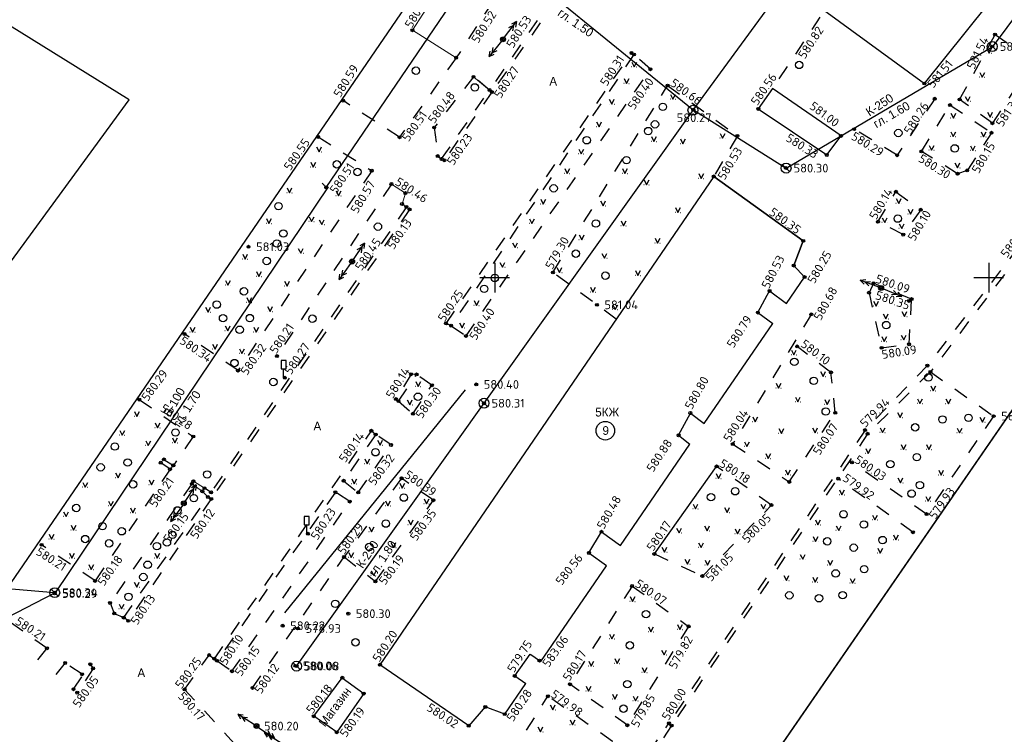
# Model space of a CAD drawing. Header units: metres. Extents: x 548732 to 549770, y 4592490 to 4594056.
# Tile 9 of 61: x 549002 to 549102, y 4592824 to 4592897. Entities that reach past the tile are written whole.
import ezdxf

# ---------------------------------------------------------------- set-up
doc = ezdxf.new("R2010")
doc.units = ezdxf.units.M
doc.header["$PDMODE"] = 32
doc.header["$PDSIZE"] = 0.3
doc.linetypes.add('Д_ТРОТ_ТРУБА', pattern=[3, 1.5, -1.5])
doc.linetypes.add('ДОРОГИ_СТРОЯЩ', pattern=[9, 8, -1])
for name, color, linetype in [('(001) Сетка', 92, 'Continuous'), ('(003) Пункты', 7, 'Continuous'), ('(007) Здания', 7, 'Continuous'), ('(011) Колодцы', 7, 'Continuous'), ('(014) Водопровод', 5, 'ИК_Водопровод -------в--------'), ('(017) Канализация', 32, 'KANALIS_K_1'), ('(022) Возд. Линии', 7, 'Continuous'), ('(025) Дорога', 7, 'Continuous'), ('(026) Д_знаки', 7, 'Continuous'), ('(036) Растительность', 7, 'Continuous'), ('(038) Деревья', 7, 'Continuous'), ('(041) Текст', 7, 'Continuous')]:
    doc.layers.add(name, color=color, linetype=linetype)
doc.layers.add('Unknown Area Type', color=7, linetype='Continuous', lineweight=0)
doc.styles.add('BM-431', font='bm431.ttf')
doc.styles.add('D-431', font='d431.ttf')
doc.styles.add('P-131', font='p131.ttf')
doc.styles.add('S', font='txtwr', dxfattribs={"oblique": 15})
doc.styles.get("Standard").update_dxf_attribs({"font": 'simplex.shx'})
doc.linetypes.add('KANALIS_K', pattern='A,1,["<",Standard,S=1.8,R=0,X=-0.9,Y=-0.9],3,-1,["К",Standard,S=1.8,R=0,X=-0.9,Y=-0.9],-1,10', length=16)
doc.linetypes.add('KANALIS_K_1', pattern='A,1,[">",Standard,S=1.8,R=0,X=-0.9,Y=-0.9],3,-1,["К",Standard,S=1.8,R=0,X=-0.9,Y=-0.9],-1,10', length=16)
doc.linetypes.add('ИК_Водопровод -------в--------', pattern='A,9,-0.6,["В",Standard,S=1.2,R=0,X=0,Y=-0.6],-1.2', length=10.8)

# ---------------------------------------------------------------- blocks, each defined once
blk = doc.blocks.new('d')
at = {"layer": '(038) Деревья'}
blk.add_ellipse((0, 0), major_axis=(0.265, 0.265), ratio=1, start_param=5.497787, end_param=11.780972, dxfattribs=at)
blk = doc.blocks.new('I02063')
at = {"linetype": 'Continuous'}
blk.add_lwpolyline([(-0.5, 3.5), (-0.5, 1.8), (0.5, 1.8), (0.5, 3.5)], close=True, dxfattribs=at)
blk.add_lwpolyline([(0.5, 0), (0, 0), (0, 1.8)], dxfattribs=at)
at = {"color": 4, "style": 'S', "oblique": 15}
blk.add_attdef('Z', (1.280972, -0.066143), '', height=2, dxfattribs=at)
blk = doc.blocks.new('strela2')
at = {"layer": '(022) Возд. Линии'}
for p, q in [((0, 0), (2, 0)), ((1.5, 0), (1, 0.25)), ((1.5, 0), (1, -0.25)), ((2, 0), (1.5, 0.25)), ((2, 0), (1.5, -0.25))]:
    blk.add_line(p, q, dxfattribs=at)
blk = doc.blocks.new('strela1')
at = {"layer": '(022) Возд. Линии'}
for p, q in [((-2, 0), (-1.5, 0.25)), ((0, 0), (-2, 0)), ((-2, 0), (-1.5, -0.25)), ((-1.5, 0), (-1, 0.25)), ((-1.5, 0), (-1, -0.25))]:
    blk.add_line(p, q, dxfattribs=at)
blk = doc.blocks.new('STOLB')
at = {"layer": '(022) Возд. Линии'}
blk.add_circle((0, 0), 0.25, dxfattribs=at)
blk = doc.blocks.new('I04160')
for p, q in [((-0.5, 0), (-0.55, 0)), ((0.48, 0), (0.53, 0))]:
    blk.add_line(p, q)
blk.add_lwpolyline([(-0.5, 0.99), (0, 0), (0.51, 0.99)])
blk = doc.blocks.new('I01171')
blk.add_line((-0.722283, 0.697501), (0.702286, -0.69785))
blk.add_circle((0, 0), 1)
at = {"color": 4, "style": 'S', "oblique": 15}
blk.add_attdef('Z', (1.616431, -1.093486), '', height=2, dxfattribs=at)

msp = doc.modelspace()

# ---------------------------------------------------------------- linework, layer by layer
at = {"layer": '(001) Сетка'}
for p, q in [((549050.201, 4592872.001), (549050.201, 4592869.001)), ((549100.201, 4592872.001), (549100.201, 4592869.001)), ((549048.701, 4592870.501), (549051.701, 4592870.501)), ((549098.701, 4592870.501), (549101.701, 4592870.501))]:
    msp.add_line(p, q, dxfattribs=at)
at = {"layer": '(003) Пункты', "color": 7}
for p in [(549041.878, 4592895.53, 580.567), (549100.853, 4592895.097, 581.539), (549051.037, 4592894.612, 580.528), (549100.56, 4592893.881, 581.499), (549064.048, 4592893.231, 580.31), (549064.291, 4592893.071, 580.331), (549046.301, 4592892.739, 580.574), (549048.055, 4592890.811, 580.79), (549065.965, 4592891.581, 580.399), (549067.703, 4592889.92, 580.658), (549093.698, 4592890.139, 581.51), (549049.683, 4592889.478, 580.266), (549049.922, 4592889.271, 580.265), (549034.854, 4592888.403, 580.586), (549094.74, 4592888.59, 580.257), (549096.301, 4592887.954, 579.937), (549097.261, 4592888.519, 580.037), (549070.307, 4592887.477, 580.27), (549076.881, 4592887.569, 580.555), (549100.583, 4592886.119, 581.364), (549044.072, 4592885.684, 580.481), (549074.765, 4592884.836, 580.24), (549085.254, 4592884.84, 581.004), (549086.571, 4592885.516, 580.289), (549100.488, 4592885.148, 580.149), (549032.329, 4592884.736, 580.548), (549040.57, 4592884.698, 580.512), (549083.816, 4592882.906, 580.332), (549090.937, 4592882.883, 580.275), (549093.391, 4592883.266, 580.298), (549044.438, 4592882.795, 580.36), (549044.831, 4592882.501, 580.354), (549045.101, 4592882.377, 580.226), (549037.753, 4592881.313, 580.565), (549079.69, 4592881.573, 580.302), (549097.061, 4592881.007, 580.336), (549098.022, 4592881.337, 580.15), (549039.75, 4592879.965, 580.461), (549072.377, 4592880.735, 580.527), (549033.152, 4592879.619, 580.511), (549041.168, 4592879.049, 580.431), (549090.811, 4592879.182, 580.269), (549040.82, 4592877.941, 580.383), (549041.268, 4592877.642, 580.18), (549041.581, 4592877.393, 580.125), (549093.325, 4592877.361, 580.207), (549088.997, 4592876.148, 580.142), (549081.43, 4592874.216, 580.348), (549091.549, 4592874.843, 580.102), (549025.282, 4592873.616, 581.029), (549035.763, 4592872.12, 580.451), (549056.092, 4592871.012, 579.304), (549080.471, 4592871.713, 581.473), (549081.57, 4592870.543, 580.252), (549088.543, 4592869.929, 580.088), (549078.025, 4592869.149, 580.526), (549088.089, 4592868.964, 580.087), (549089.313, 4592869.442, 580.35), (549092.124, 4592868.14, 580.285), (549092.4, 4592868.32, 580.229), (549060.541, 4592867.741, 581.038), (549076.836, 4592866.955, 580.791), (549082.249, 4592866.765, 580.679), (549045.275, 4592865.857, 580.25), (549045.796, 4592865.628, 580.235), (549018.791, 4592864.79, 580.343), (549047.297, 4592864.597, 580.403), (549080.816, 4592863.527, 580.095), (549089.358, 4592863.388, 580.09), (549092.147, 4592863.744, 580.086), (549028.15, 4592862.553, 580.207), (549024.218, 4592861.093, 580.321), (549084.237, 4592860.905, 580.125), (549093.999, 4592861.586, 580.058), (549094.307, 4592860.951, 580.068), (549028.958, 4592860.364, 580.265), (549041.738, 4592860.72, 580.188), (549042.289, 4592860.701, 580.245), (549043.842, 4592859.604, 580.104), (549048.33, 4592859.687, 580.399), (549014.22, 4592858.149, 580.286), (549040.204, 4592858.197, 580.137), (549040.463, 4592857.993, 580.196), (549049.116, 4592857.785, 580.314), (549041.917, 4592856.722, 580.301), (549070.005, 4592856.79, 580.798), (549084.673, 4592856.821, 580.067), (549100.705, 4592856.476, 580.184), (549037.716, 4592854.995, 580.142), (549087.691, 4592855.067, 579.935), (549019.683, 4592854.415, 580.278), (549038.155, 4592854.62, 580.36), (549068.811, 4592854.535, 580.875), (549087.947, 4592854.692, 579.898), (549039.707, 4592853.557, 580.318), (549074.296, 4592853.651, 580.04), (549016.718, 4592852.097, 580.199), (549016.4, 4592851.765, 580.185), (549017.338, 4592851.106, 580.208), (549017.673, 4592851.496, 580.269), (549072.665, 4592851.383, 580.183), (549086.356, 4592851.801, 580.026), (549040.783, 4592850.185, 580.386), (549084.975, 4592850.146, 579.916), (549019.555, 4592849.635, 580.148), (549019.7, 4592849.891, 580.133), (549020.826, 4592849.187, 580.034), (549034.911, 4592849.934, 580.227), (549080.016, 4592849.825, 580.087), (549020.609, 4592848.865, 580.074), (549021.163, 4592848.295, 580.035), (549021.487, 4592848.762, 580.057), (549021.506, 4592848.103, 580.116), (549034.082, 4592848.771, 580.222), (549036.39, 4592848.753, 580.284), (549043.99, 4592847.964, 580.349), (549018.732, 4592847.649, 580.147), (549035.53, 4592847.828, 580.262), (549078.213, 4592847.48, 580.05), (549093.913, 4592846.563, 579.928), (549031.298, 4592844.571, 580.227), (549061.011, 4592844.773, 580.476), (549092.527, 4592844.729, 580.108), (549004.333, 4592843.455, 580.209), (549034.952, 4592842.231, 580.286), (549059.732, 4592842.631, 580.562), (549066.361, 4592842.537, 580.166), (549071.22, 4592840.292, 581.054), (549009.756, 4592839.808, 580.175), (549038.129, 4592839.75, 580.193), (549064.11, 4592839.288, 580.065), (549005.649, 4592838.528, 580.293), (549005.664, 4592838.608, 580.344), (549011.275, 4592837.571, 580.276), (549011.693, 4592836.517, 580.184), (549012.647, 4592836.092, 580.131), (549035.381, 4592836.489, 580.297), (549013.114, 4592835.765, 580.126), (549028.742, 4592835.266, 580.219), (549069.828, 4592835.206, 579.824), (549030.29, 4592834.987, 578.927), (549004.879, 4592832.982, 580.205), (549021.299, 4592832.3, 580.251), (549006.722, 4592831.498, 580.195), (549009.268, 4592831.372, 580.034), (549021.823, 4592831.924, 580.108), (549022.094, 4592831.717, 580.103), (549030.03, 4592831.211, 580.057), (549030.141, 4592831.176, 580.078), (549038.587, 4592831.318, 580.204), (549054.728, 4592831.742, 583.063), (549008.437, 4592830.358, 580.109), (549009.552, 4592830.955, 580.047), (549023.607, 4592830.662, 580.153), (549052.233, 4592830.19, 579.745), (549034.774, 4592830.004, 580.262), (549057.822, 4592829.348, 580.17), (549007.565, 4592828.845, 580.077), (549007.946, 4592828.498, 579.97), (549018.814, 4592828.823, 580.173), (549025.684, 4592828.978, 580.124), (549036.939, 4592828.407, 580.292), (549055.582, 4592828.131, 579.98), (549049.246, 4592827.048, 580.84), (549031.891, 4592826.114, 580.183), (549051.217, 4592826.319, 580.281), (549026.09, 4592825.117, 580.2), (549047.572, 4592825.153, 580.021), (549063.63, 4592825.202, 579.853), (549067.834, 4592825.405, 580.002), (549068.107, 4592825.169, 580.068), (549034.219, 4592824.487, 580.191)]:
    msp.add_point(p, dxfattribs=at)
at = {"layer": '(007) Здания'}
for p, q in [((549083.475, 4592897.596), (549093.698, 4592890.139)), ((549078.317, 4592889.64), (549076.881, 4592887.569)), ((549085.254, 4592884.84), (549078.317, 4592889.64)), ((549076.881, 4592887.569), (549083.816, 4592882.906)), ((549083.816, 4592882.906), (549085.254, 4592884.84)), ((549072.377, 4592880.735), (549038.587, 4592831.318)), ((549072.377, 4592880.735), (549081.43, 4592874.216)), ((549081.43, 4592874.216), (549080.471, 4592871.713)), ((549080.471, 4592871.713), (549081.57, 4592870.543)), ((549078.025, 4592869.149), (549079.746, 4592867.886)), ((549109.386, 4592866.986), (549064.995, 4592802.608)), ((549076.836, 4592866.955), (549078.359, 4592865.865)), ((549070.005, 4592856.79), (549071.403, 4592855.73)), ((549068.811, 4592854.535), (549069.967, 4592853.637)), ((549061.011, 4592844.773), (549062.923, 4592843.381)), ((549059.732, 4592842.631), (549061.514, 4592841.353)), ((549047.572, 4592825.153), (549038.587, 4592831.318)), ((549052.233, 4592830.19), (549053.343, 4592829.416)), ((549031.891, 4592826.114), (549034.774, 4592830.004)), ((549034.774, 4592830.004), (549036.939, 4592828.407)), ((549036.939, 4592828.407), (549034.219, 4592824.487)), ((549049.246, 4592827.048), (549047.572, 4592825.153)), ((549051.217, 4592826.319), (549049.246, 4592827.048)), ((549034.219, 4592824.487), (549031.891, 4592826.114))]:
    msp.add_line(p, q, dxfattribs=at)
at = {"layer": '(007) Здания', "flags": 128}
for points in [[(548992.606, 4592906.496), (549002.709, 4592920.558), (548967.846, 4592945.607), (548932.754, 4592892.689), (548988.973, 4592855.408), (549013.196, 4592888.471), (548990.176, 4592902.789), (548992.606, 4592906.496)], [(549083.475, 4592897.596), (549093.698, 4592890.139), (549104.414, 4592903.492)], [(549079.746, 4592867.886), (549081.57, 4592870.543), (549080.471, 4592871.713), (549081.43, 4592874.216), (549072.377, 4592880.735), (549038.587, 4592831.318)], [(549076.836, 4592866.955), (549078.025, 4592869.149)], [(549071.403, 4592855.73), (549078.359, 4592865.865)], [(549068.811, 4592854.535), (549070.005, 4592856.79)], [(549062.926, 4592843.379), (549069.967, 4592853.637)], [(549066.361, 4592842.537), (549072.665, 4592851.383)], [(549059.732, 4592842.631), (549061.011, 4592844.773)], [(549054.87, 4592831.642), (549061.528, 4592841.343)], [(549052.233, 4592830.19), (549053.794, 4592832.401), (549053.95, 4592832.291), (549054.87, 4592831.642)], [(549051.217, 4592826.319), (549049.246, 4592827.048), (549047.572, 4592825.153), (549038.587, 4592831.318)], [(549051.217, 4592826.319), (549053.343, 4592829.416)]]:
    msp.add_lwpolyline(points, dxfattribs=at)
at = {"layer": '(007) Здания'}
msp.add_lwpolyline([(549001.249, 4592839.593), (549043.643, 4592901.5)], dxfattribs=at)
at = {"layer": '(007) Здания', "flags": 128}
for points in [[(549076.881, 4592887.569), (549083.816, 4592882.906), (549085.254, 4592884.84), (549078.317, 4592889.64)], [(549174.112, 4592823.05), (549109.386, 4592866.986), (549064.995, 4592802.608), (549129.184, 4592757.965)]]:
    msp.add_lwpolyline(points, close=True, dxfattribs=at)
at = {"layer": '(007) Здания'}
msp.add_lwpolyline([(549036.939, 4592828.407), (549034.219, 4592824.487), (549031.891, 4592826.114), (549034.774, 4592830.004)], close=True, dxfattribs=at)
msp.add_circle((549061.397, 4592855.004), 0.942, dxfattribs=at)
at = {"layer": '(014) Водопровод'}
for p, q in [((549033.152, 4592879.619), (549052.772, 4592908.5)), ((548951.631, 4592810.455), (549005.664, 4592838.608)), ((549005.664, 4592838.608), (549005.664, 4592838.608))]:
    msp.add_line(p, q, dxfattribs=at)
at = {"layer": '(014) Водопровод', "flags": 128}
for points in [[(549033.354, 4592879.671), (549005.787, 4592838.684)], [(548964.123, 4592842.164), (549005.64, 4592838.632)]]:
    msp.add_lwpolyline(points, dxfattribs=at)
at = {"layer": '(014) Водопровод', "linetype": 'KANALIS_K', "flags": 128}
msp.add_lwpolyline([(549028.95, 4592836.563), (549047.234, 4592859.137)], dxfattribs=at)
at = {"layer": '(017) Канализация', "linetype": 'KANALIS_K'}
for p, q in [((549030.141, 4592831.176), (549070.307, 4592887.477)), ((549070.307, 4592887.477), (549079.69, 4592881.573)), ((549032.735, 4592880.036), (549033.152, 4592879.619)), ((549030.141, 4592831.176), (549030.141, 4592831.176))]:
    msp.add_line(p, q, dxfattribs=at)
at = {"layer": '(017) Канализация', "linetype": 'KANALIS_K', "flags": 128}
for points in [[(549143.194, 4592955.819), (549095.1, 4592921.377), (549070.259, 4592887.432)], [(549070.288, 4592887.451), (549047.386, 4592906.096), (549042.578, 4592914.918)], [(549279.528, 4592797.191), (549248.885, 4592824.346), (549220.143, 4592849.462), (549213.195, 4592854.211), (549203.492, 4592860.785), (549196.999, 4592865.213), (549179.529, 4592877.263), (549172.825, 4592881.903), (549163.259, 4592888.665), (549152.044, 4592894.117), (549132.626, 4592892.778), (549123.352, 4592888.414), (549105.02, 4592899.817), (549100.56, 4592893.829), (549079.69, 4592881.547)]]:
    msp.add_lwpolyline(points, dxfattribs=at)
at = {"layer": '(025) Дорога', "linetype": 'Д_ТРОТ_ТРУБА'}
for p, q in [((549061.291, 4592906.427), (549049.683, 4592889.478)), ((549061.692, 4592906.107), (549049.922, 4592889.271)), ((549050.003, 4592898.412), (549046.301, 4592892.739)), ((549097.261, 4592888.519), (549100.853, 4592895.097)), ((549100.853, 4592895.097), (549104.697, 4592892.408)), ((549045.275, 4592865.857), (549064.048, 4592893.231)), ((549064.291, 4592893.071), (549045.796, 4592865.628)), ((549065.965, 4592891.581), (549064.291, 4592893.071)), ((549046.301, 4592892.739), (549040.57, 4592884.698)), ((549104.697, 4592892.408), (549100.583, 4592886.119)), ((549047.297, 4592864.597), (549065.965, 4592891.581)), ((549048.055, 4592890.811), (549044.072, 4592885.684)), ((549044.831, 4592882.501), (549049.683, 4592889.478)), ((549049.922, 4592889.271), (549045.101, 4592882.377)), ((549094.74, 4592888.59), (549090.937, 4592882.883)), ((549100.583, 4592886.119), (549097.261, 4592888.519)), ((549093.391, 4592883.266), (549096.301, 4592887.954)), ((549096.301, 4592887.954), (549100.488, 4592885.148)), ((549044.072, 4592885.684), (549044.438, 4592882.795)), ((549090.937, 4592882.883), (549086.571, 4592885.516)), ((549100.488, 4592885.148), (549098.022, 4592881.337)), ((549032.329, 4592884.736), (549037.753, 4592881.313)), ((549097.061, 4592881.007), (549093.391, 4592883.266)), ((549037.753, 4592881.313), (549024.218, 4592861.093)), ((549039.75, 4592879.965), (549028.15, 4592862.553)), ((549041.581, 4592877.393), (549021.506, 4592848.103)), ((549093.325, 4592877.361), (549091.549, 4592874.843)), ((549105.055, 4592875.955), (549093.999, 4592861.586)), ((549105.43, 4592875.596), (549094.307, 4592860.951)), ((549088.543, 4592869.929), (549088.089, 4592868.964)), ((549092.4, 4592868.32), (549088.543, 4592869.929)), ((549088.089, 4592868.964), (549089.358, 4592863.388)), ((549092.147, 4592863.744), (549092.4, 4592868.32)), ((549082.249, 4592866.765), (549074.296, 4592853.651)), ((549045.796, 4592865.628), (549047.297, 4592864.597)), ((549024.218, 4592861.093), (549018.791, 4592864.79)), ((549084.237, 4592860.905), (549080.816, 4592863.527)), ((549089.358, 4592863.388), (549092.147, 4592863.744)), ((549093.999, 4592861.586), (549087.691, 4592855.067)), ((549041.738, 4592860.72), (549040.204, 4592858.197)), ((549040.463, 4592857.993), (549042.289, 4592860.701)), ((549043.842, 4592859.604), (549042.289, 4592860.701)), ((549084.673, 4592856.821), (549084.237, 4592860.905)), ((549094.307, 4592860.951), (549087.947, 4592854.692)), ((549094.307, 4592860.951), (549100.705, 4592856.476)), ((549041.917, 4592856.722), (549043.842, 4592859.604)), ((549014.22, 4592858.149), (549019.683, 4592854.415)), ((549040.463, 4592857.993), (549041.917, 4592856.722)), ((549080.016, 4592849.825), (549084.673, 4592856.821)), ((549100.705, 4592856.476), (549093.913, 4592846.563)), ((549021.823, 4592831.924), (549037.716, 4592854.995)), ((549038.155, 4592854.62), (549034.911, 4592849.934)), ((549039.707, 4592853.557), (549038.155, 4592854.62)), ((549087.691, 4592855.067), (549067.834, 4592825.405)), ((549087.947, 4592854.692), (549068.107, 4592825.169)), ((549036.39, 4592848.753), (549039.707, 4592853.557)), ((549074.296, 4592853.651), (549080.016, 4592849.825)), ((549016.718, 4592852.097), (549017.673, 4592851.496)), ((549017.338, 4592851.106), (549009.756, 4592839.808)), ((549017.338, 4592851.106), (549016.4, 4592851.765)), ((549078.213, 4592847.48), (549072.665, 4592851.383)), ((549093.913, 4592846.563), (549086.356, 4592851.801)), ((549040.783, 4592850.185), (549034.952, 4592842.231)), ((549043.99, 4592847.964), (549040.783, 4592850.185)), ((549092.527, 4592844.729), (549084.975, 4592850.146)), ((549019.555, 4592849.635), (549011.275, 4592837.571)), ((549019.7, 4592849.891), (549019.555, 4592849.635)), ((549034.911, 4592849.934), (549036.39, 4592848.753)), ((549012.647, 4592836.092), (549021.163, 4592848.295)), ((549021.506, 4592848.103), (549013.114, 4592835.765)), ((549021.163, 4592848.295), (549020.609, 4592848.865)), ((549034.082, 4592848.771), (549022.094, 4592831.717)), ((549035.53, 4592847.828), (549034.082, 4592848.771)), ((549023.607, 4592830.662), (549035.53, 4592847.828)), ((549038.129, 4592839.75), (549043.99, 4592847.964)), ((549071.22, 4592840.292), (549078.213, 4592847.48)), ((549004.879, 4592832.982), (548986.145, 4592846.244)), ((549009.756, 4592839.808), (549004.333, 4592843.455)), ((549025.684, 4592828.978), (549034.952, 4592842.231)), ((549034.952, 4592842.231), (549038.129, 4592839.75)), ((549066.361, 4592842.537), (549071.22, 4592840.292)), ((549064.11, 4592839.288), (549069.828, 4592835.206)), ((549013.114, 4592835.765), (549012.647, 4592836.092)), ((549069.828, 4592835.206), (549063.63, 4592825.202)), ((549004.879, 4592832.982), (549003.574, 4592831.366)), ((549018.814, 4592828.823), (549021.299, 4592832.3)), ((549006.722, 4592831.498), (549005.237, 4592829.713)), ((549007.565, 4592828.845), (549009.268, 4592831.372)), ((549022.094, 4592831.717), (549023.607, 4592830.662)), ((549063.63, 4592825.202), (549057.822, 4592829.348)), ((549023.875, 4592823.332), (549018.814, 4592828.823)), ((549050.244, 4592819.603), (549055.582, 4592828.131)), ((549062.129, 4592823.567), (549055.582, 4592828.131)), ((549059.075, 4592812.556), (549067.834, 4592825.405)), ((549068.107, 4592825.169), (549059.346, 4592812.111))]:
    msp.add_line(p, q, dxfattribs=at)
at = {"layer": '(025) Дорога', "linetype": 'ByBlock'}
for p, q in [((549064.048, 4592893.231), (549064.291, 4592893.071)), ((549098.022, 4592881.337), (549097.061, 4592881.007)), ((549045.796, 4592865.628), (549045.275, 4592865.857)), ((549042.289, 4592860.701), (549041.738, 4592860.72)), ((549040.204, 4592858.197), (549040.463, 4592857.993)), ((549037.716, 4592854.995), (549038.155, 4592854.62)), ((549021.299, 4592832.3), (549021.823, 4592831.924)), ((549021.823, 4592831.924), (549022.094, 4592831.717))]:
    msp.add_line(p, q, dxfattribs=at)
at = {"layer": '(025) Дорога', "linetype": 'Д_ТРОТ_ТРУБА'}
for points in [[(549061.692, 4592906.107), (549049.922, 4592889.271), (549045.101, 4592882.377)], [(549075.94, 4592901.821), (549083.125, 4592896.863), (549078.317, 4592889.64)], [(549045.796, 4592865.628), (549047.297, 4592864.597), (549065.965, 4592891.581), (549064.291, 4592893.071)], [(549046.301, 4592892.739), (549040.57, 4592884.698), (549034.854, 4592888.403)], [(549062.505, 4592866.297), (549056.092, 4592871.012), (549067.703, 4592889.92)], [(549067.703, 4592889.92), (549074.765, 4592884.836), (549072.377, 4592880.735)], [(549094.74, 4592888.59), (549090.937, 4592882.883), (549086.571, 4592885.516)], [(549041.268, 4592877.642), (549021.487, 4592848.762), (549020.826, 4592849.187)], [(549105.43, 4592875.596), (549105.055, 4592875.955), (549093.999, 4592861.586)], [(549105.43, 4592875.596), (549094.307, 4592860.951), (549100.705, 4592856.476)], [(549082.249, 4592866.765), (549074.296, 4592853.651), (549080.016, 4592849.825), (549084.673, 4592856.821)], [(549084.673, 4592856.821), (549084.237, 4592860.905), (549080.816, 4592863.527)], [(549014.22, 4592858.149), (549019.683, 4592854.415), (549017.673, 4592851.496), (549017.338, 4592851.106), (549016.4, 4592851.765)], [(549021.823, 4592831.924), (549037.716, 4592854.995), (549038.155, 4592854.62)], [(549017.338, 4592851.106), (549009.756, 4592839.808), (549004.333, 4592843.455)], [(549019.555, 4592849.635), (549011.275, 4592837.571), (549011.693, 4592836.517), (549012.647, 4592836.092), (549021.163, 4592848.295)], [(549021.506, 4592848.103), (549013.114, 4592835.765), (549012.647, 4592836.092)], [(549066.361, 4592842.537), (549071.22, 4592840.292), (549078.213, 4592847.48)], [(549064.11, 4592839.288), (549069.828, 4592835.206), (549063.63, 4592825.202), (549057.822, 4592829.348)], [(549064.11, 4592839.288), (549057.822, 4592829.348)], [(549023.875, 4592823.332), (549018.814, 4592828.823), (549021.299, 4592832.3), (549021.823, 4592831.924), (549022.094, 4592831.717)], [(549008.437, 4592830.358), (549006.722, 4592831.498)], [(549007.565, 4592828.845), (549009.268, 4592831.372), (549009.552, 4592830.955)], [(549009.552, 4592830.955), (549007.946, 4592828.498)], [(549050.244, 4592819.603), (549054.588, 4592816.656), (549056.575, 4592816.428), (549062.129, 4592823.567), (549055.582, 4592828.131)], [(549064.995, 4592802.608), (549058.045, 4592807.641), (549057.632, 4592807.915), (549059.075, 4592812.556), (549067.834, 4592825.405)], [(549068.107, 4592825.169), (549059.346, 4592812.111), (549058.045, 4592807.641)]]:
    msp.add_lwpolyline(points, dxfattribs=at)
for points in [[(549100.853, 4592895.097), (549104.697, 4592892.408), (549100.583, 4592886.119), (549097.261, 4592888.519)], [(549045.275, 4592865.857), (549064.048, 4592893.231), (549064.291, 4592893.071), (549045.796, 4592865.628)], [(549049.683, 4592889.478), (549048.055, 4592890.811), (549044.072, 4592885.684), (549044.438, 4592882.795), (549044.831, 4592882.501)], [(549096.301, 4592887.954), (549100.488, 4592885.148), (549098.022, 4592881.337), (549097.061, 4592881.007), (549093.391, 4592883.266)], [(549090.811, 4592879.182), (549093.325, 4592877.361), (549091.549, 4592874.843), (549088.997, 4592876.148)], [(549088.543, 4592869.929), (549088.089, 4592868.964), (549089.358, 4592863.388), (549092.147, 4592863.744), (549092.4, 4592868.32)], [(549040.204, 4592858.197), (549040.463, 4592857.993), (549041.917, 4592856.722), (549043.842, 4592859.604), (549042.289, 4592860.701), (549041.738, 4592860.72)], [(549034.911, 4592849.934), (549036.39, 4592848.753), (549039.707, 4592853.557), (549038.155, 4592854.62)], [(549034.952, 4592842.231), (549038.129, 4592839.75), (549043.99, 4592847.964), (549040.783, 4592850.185)], [(549023.607, 4592830.662), (549035.53, 4592847.828), (549034.082, 4592848.771), (549022.094, 4592831.717)]]:
    msp.add_lwpolyline(points, close=True, dxfattribs=at)
at = {"layer": 'Unknown Area Type', "linetype": 'ByBlock'}
for p, q in [((549041.878, 4592895.53), (549045.642, 4592901.345)), ((549046.301, 4592892.739), (549041.878, 4592895.53)), ((549049.683, 4592889.478), (549048.055, 4592890.811)), ((549044.438, 4592882.795), (549044.831, 4592882.501)), ((549041.581, 4592877.393), (549041.268, 4592877.642)), ((549017.673, 4592851.496), (549017.338, 4592851.106))]:
    msp.add_line(p, q, dxfattribs=at)
at = {"layer": 'Unknown Area Type', "color": 5, "linetype": 'ByBlock'}
for p, q in [((549039.75, 4592879.965), (549041.168, 4592879.049)), ((549041.168, 4592879.049), (549040.82, 4592877.941)), ((549040.82, 4592877.941), (549041.268, 4592877.642)), ((549011.275, 4592837.571), (549011.693, 4592836.517)), ((549011.693, 4592836.517), (549012.647, 4592836.092))]:
    msp.add_line(p, q, dxfattribs=at)
at = {"layer": 'Unknown Area Type', "color": 2, "linetype": 'ByBlock'}
for p, q in [((549019.555, 4592849.635), (549020.609, 4592848.865)), ((549020.826, 4592849.187), (549019.7, 4592849.891)), ((549021.487, 4592848.762), (549020.826, 4592849.187)), ((549009.268, 4592831.372), (549009.552, 4592830.955))]:
    msp.add_line(p, q, dxfattribs=at)

# ---------------------------------------------------------------- block references
at = {"layer": '(011) Колодцы', "xscale": 0.5, "yscale": 0.5, "zscale": 0.5}
for p in [(549100.565, 4592893.881, 581.499), (549070.264, 4592887.432), (549079.695, 4592881.573), (549049.121, 4592857.785, 580.314), (549005.669, 4592838.608), (549030.146, 4592831.176)]:
    msp.add_blockref('I01171', p, dxfattribs=at)
at = {"layer": '(022) Возд. Линии'}
for name, p, rotation in [('strela2', (549051.189, 4592894.811, 580.528), 52.71522320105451), ('STOLB', (549051.037, 4592894.612, 580.528), 51.00522516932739), ('strela1', (549050.879, 4592894.416, 580.528), 51.19079960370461), ('strela2', (549035.904, 4592872.327, 580.451), 55.84169901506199), ('strela1', (549035.616, 4592871.915, 580.451), 54.31727541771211), ('STOLB', (549035.763, 4592872.12, 580.451), 51.00522516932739), ('strela2', (549089.079, 4592869.53, 580.35), 159.422565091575), ('STOLB', (549089.313, 4592869.442, 580.35), 51.00522516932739), ('strela1', (549089.547, 4592869.347, 580.35), 157.8981414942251), ('strela2', (549018.873, 4592847.856, 580.147), 55.84169901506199), ('strela1', (549018.585, 4592847.444, 580.147), 54.31727541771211), ('STOLB', (549018.732, 4592847.649, 580.147), 51.00522516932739), ('strela2', (549025.879, 4592825.251), 147.5736450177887), ('STOLB', (549026.09, 4592825.117), 51.00522516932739), ('strela1', (549026.299, 4592824.976), 146.0492214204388), ('strela2', (549028.571, 4592823.383), 147.5736450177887)]:
    msp.add_blockref(name, p, dxfattribs=dict(at, rotation=rotation))
at = {"layer": '(026) Д_знаки', "xscale": 0.5, "yscale": 0.5, "zscale": 0.5}
for p in [(549028.833, 4592860.364, 580.265), (549031.173, 4592844.571, 580.227)]:
    msp.add_blockref('I02063', p, dxfattribs=at)
at = {"layer": '(036) Растительность', "linetype": 'Continuous', "xscale": 0.5, "yscale": 0.5, "zscale": 0.5}
for p in [(549100.247, 4592893.215, 3481.736), (549064.321, 4592891.816), (549099.551, 4592890.771, 1740.868), (549063.551, 4592890.135), (549068.241, 4592888.538), (549062.046, 4592888.062), (549098.088, 4592888.342, 1740.868), (549096.626, 4592886.633, 1740.868), (549100.343, 4592886.735, 1740.868), (549060.759, 4592885.761), (549073.273, 4592884.592), (549096.616, 4592884.764, 1740.868), (549099.679, 4592884.75, 1740.868), (549066.308, 4592884.284), (549069.257, 4592884.031), (549032.428, 4592883.227), (549058.961, 4592883.01), (549094.413, 4592883.384, 1740.868), (549098.595, 4592883.349, 1740.868), (549031.834, 4592881.681), (549097.04, 4592881.618, 1740.868), (549057.548, 4592881.047), (549063.377, 4592881.025), (549071.102, 4592880.519), (549065.566, 4592879.886), (549029.428, 4592879.072), (549034.397, 4592878.776), (549055.122, 4592877.94), (549061.176, 4592877.775), (549091.095, 4592877.997, 1740.868), (549068.75, 4592877.083), (549092.303, 4592876.92, 1740.868), (549027.349, 4592875.975), (549031.662, 4592876.162), (549032.694, 4592875.855), (549053.975, 4592875.957), (549063.25, 4592875.749), (549089.675, 4592876.056, 1740.868), (549091.394, 4592875.45, 1740.868), (549052.267, 4592873.527), (549059.006, 4592874.322), (549066.68, 4592873.991), (549030.568, 4592872.96), (549024.94, 4592872.363), (549050.979, 4592871.538), (549061.311, 4592872.45), (549026.331, 4592870.613), (549056.749, 4592871.013), (549064.692, 4592870.722), (549023.204, 4592869.724), (549029.179, 4592869.631), (549060.139, 4592869.031), (549025.357, 4592867.974), (549048.361, 4592867.674), (549088.798, 4592867.608, 1740.868), (549021.188, 4592866.997), (549027.467, 4592867.074), (549062.404, 4592867.255), (549091.676, 4592866.561, 1740.868), (549089.78, 4592866.321, 1740.868), (549019.61, 4592864.986), (549023.173, 4592865.126), (549026.073, 4592864.991), (549046.899, 4592865.424), (549089.628, 4592864.035, 1740.868), (549091.598, 4592864.188, 1740.868), (549021.89, 4592863.264), (549024.608, 4592862.802), (549080.477, 4592862.664, 1740.868), (549083.438, 4592860.492, 1740.868), (549042.455, 4592859.483), (549078.939, 4592859.311, 1740.868), (549094.591, 4592859.047), (549041.604, 4592857.624), (549080.881, 4592857.915, 1740.868), (549083.869, 4592857.649, 1740.868), (549093.239, 4592857.75), (549096.119, 4592857.719), (549013.991, 4592856.44), (549076.58, 4592855.904, 1740.868), (549091.235, 4592856.339), (549099.567, 4592855.871), (549016.069, 4592855.296), (549079.217, 4592854.715, 1740.868), (549082.628, 4592854.797, 1740.868), (549089.458, 4592854.81), (549097.247, 4592854.778), (549012.498, 4592854.541), (549017.834, 4592853.781), (549015.141, 4592853.496), (549038.596, 4592853.542), (549075.737, 4592853.392, 2320.908), (549088.019, 4592852.699), (549091.59, 4592853.1), (549094.156, 4592853.109), (549037.3, 4592851.665), (549077.893, 4592852.198, 1740.868), (549012.075, 4592850.235), (549035.984, 4592849.635), (549072.859, 4592850.172, 1740.868), (549079.877, 4592850.553, 1740.868), (549091.271, 4592849.728), (549095.39, 4592850.512), (549008.76, 4592849.283), (549015.475, 4592849.528), (549040.847, 4592849.184), (549085.343, 4592848.516), (549094.077, 4592847.858), (549011.361, 4592847.388), (549013.583, 4592846.709), (549039.392, 4592847.417), (549043.298, 4592847.6), (549070.523, 4592847.087, 1740.868), (549073.723, 4592846.731, 1740.868), (549077.405, 4592847.091, 1740.868), (549006.808, 4592846.306), (549088.681, 4592845.975), (549007.565, 4592844.954), (549037.744, 4592844.766), (549041.697, 4592845.491), (549068.867, 4592844.654, 1740.868), (549071.698, 4592844.877, 1740.868), (549082.914, 4592845.481), (549085.02, 4592844.894), (549005.35, 4592844.025), (549074.783, 4592844.576, 1740.868), (549082.687, 4592843.794), (549090.816, 4592843.966), (549039.949, 4592843.197), (549067.382, 4592842.717, 1740.868), (549071.085, 4592843.176, 1160.805), (549007.403, 4592842.114), (549016.036, 4592842.12), (549035.684, 4592842.186), (549081.378, 4592841.992), (549089.232, 4592842.618), (549009.358, 4592840.974, 580.175), (549069.71, 4592841.494, 1740.868), (549071.754, 4592841.399, 2321.922), (549084.172, 4592841.391, 580.237), (549037.952, 4592840.341), (549079.727, 4592839.85), (549082.649, 4592839.679), (549013.97, 4592839.173), (549086.424, 4592839.565), (549064.149, 4592837.727), (549012.428, 4592836.963, 580.131), (549066.004, 4592834.659), (549068.945, 4592834.892), (549062.062, 4592833.932), (549067.344, 4592832.307), (549059.975, 4592831.177), (549062.609, 4592831.457), (549065.374, 4592830.549), (549059.696, 4592828.651), (549062.375, 4592827.839), (549056.08, 4592826.768), (549064.464, 4592827.66), (549058.086, 4592825.249), (549054.833, 4592824.547)]:
    msp.add_blockref('I04160', p, dxfattribs=at)
at = {"layer": '(038) Деревья', "linetype": 'Continuous'}
for p in [(549081.015, 4592892.014), (549042.226, 4592891.435), (549048.181, 4592889.744), (549067.222, 4592887.772), (549066.426, 4592886.003), (549065.743, 4592885.324), (549091.059, 4592885.13), (549059.517, 4592884.394), (549096.765, 4592883.57), (549034.223, 4592881.955), (549063.533, 4592882.378), (549036.308, 4592881.183), (549056.166, 4592879.529), (549028.309, 4592877.725), (549038.384, 4592875.652), (549060.448, 4592875.963), (549090.998, 4592876.467), (549028.805, 4592874.957), (549028.16, 4592873.941), (549058.416, 4592872.921), (549027.125, 4592872.175), (549061.407, 4592870.694), (549050.207, 4592870.462), (549024.818, 4592869.104), (549049.133, 4592869.354), (549022.064, 4592867.763), (549022.704, 4592866.392), (549025.413, 4592866.403), (549031.75, 4592866.339), (549089.835, 4592865.693), (549024.383, 4592865.22), (549023.868, 4592861.85), (549080.531, 4592861.965), (549027.801, 4592859.929), (549082.494, 4592860.046), (549094.101, 4592860.398), (549042.434, 4592858.44), (549083.708, 4592856.951), (549095.529, 4592856.144), (549098.167, 4592856.31), (549017.898, 4592854.816), (549092.76, 4592855.344), (549011.752, 4592853.397), (549038.132, 4592852.821), (549013.047, 4592851.777), (549092.932, 4592852.33), (549010.317, 4592851.3), (549090.249, 4592851.613), (549021.105, 4592850.58), (549013.599, 4592849.573), (549074.536, 4592848.874), (549093.242, 4592849.5), (549019.754, 4592848.174), (549041, 4592848.232), (549072.094, 4592848.274), (549092.399, 4592848.636), (549007.845, 4592847.185), (549018.091, 4592846.939), (549085.514, 4592846.548), (549010.505, 4592845.343), (549012.448, 4592844.825), (549039.183, 4592845.602), (549087.576, 4592845.507), (549008.746, 4592844.04), (549017.596, 4592844.472), (549083.86, 4592843.81), (549089.464, 4592843.938), (549011.17, 4592843.604), (549016.011, 4592843.325), (549017.027, 4592843.683), (549037.509, 4592843.242), (549086.539, 4592843.171), (549015.077, 4592841.44), (549087.607, 4592840.989), (549014.632, 4592840.196), (549084.71, 4592840.564), (549013.134, 4592838.199), (549080.024, 4592838.346), (549083.024, 4592838.046), (549085.419, 4592838.358), (549034.063, 4592837.482), (549065.517, 4592836.439), (549036.113, 4592833.589), (549063.88, 4592833.282), (549063.625, 4592829.355), (549063.235, 4592826.876)]:
    msp.add_blockref('d', p, dxfattribs=at)

# ---------------------------------------------------------------- texts
at = {"layer": '(003) Пункты', "color": 7}
for s, rotation, p in [('580.57', 59.40992, (549041.8, 4592895.649, 580.567)), ('580.52', 57.48334, (549048.517, 4592894.132, 580.515)), ('580.53', 57.26632, (549052.054, 4592893.647, 580.528)), ('580.82', 56.7627, (549081.586, 4592892.549, 580.815)), ('581.54', 63.89741, (549098.726, 4592891.5, 581.539)), ('580.31', 56.67922, (549061.541, 4592889.789, 1160.709)), ('580.59', 58.2232, (549034.569, 4592888.645, 580.586)), ('580.27', 56.82431, (549050.805, 4592888.559, 580.265)), ('581.51', 50.0565, (549094.58, 4592889.594, 581.51)), ('580.56', 55.29085, (549076.785, 4592887.847, 580.555)), ('580.40', 55.11526, (549064.316, 4592887.398, 580.399)), ('580.66', 324.24953, (549067.877, 4592889.992, 580.658)), ('580.48', 53.13885, (549044.075, 4592886.003, 580.481)), ('581.36', 56.07573, (549101.588, 4592885.677, 581.364)), ('581.00', 323.19584, (549081.974, 4592887.671, 581.004)), ('580.26', 57.58271, (549092.293, 4592884.918)), ('580.51', 54.76709, (549041.465, 4592884.184, 580.512)), ('580.23', 55.70426, (549046.021, 4592881.777, 580.226)), ('580.33', 327.62165, (549079.581, 4592884.395, 580.332)), ('580.29', 328.53548, (549086.199, 4592884.549, 580.289)), ('580.55', 55.10688, (549029.505, 4592881.241, 580.548)), ('580.15', 59.2818, (549099.184, 4592880.958, 580.149)), ('580.53', 58.52724, (549073.459, 4592880.295, 580.527)), ('580.30', 327.67624, (549093, 4592882.309, 580.298)), ('580.51', 55.78634, (549034.162, 4592878.905, 580.511)), ('580.57', 58.53066, (549036.301, 4592876.906, 580.565)), ('580.46', 327.06797, (549040.033, 4592879.962, 580.461)), ('580.14', 59.15902, (549088.806, 4592876.284, 580.142)), ('580.35', 324.24134, (549077.898, 4592876.927, 580.348)), ('580.10', 58.68174, (549092.694, 4592874.109, 580.102)), ('580.13', 55.44182, (549039.967, 4592873.277, 580.125)), ('580.22', 53.07779, (549102.048, 4592872.431)), ('580.45', 55.4012, (549036.716, 4592871.127, 580.451)), ('579.30', 60.03628, (549056.025, 4592871.251, 579.304)), ('580.25', 59.66014, (549082.559, 4592869.804, 580.252)), ('580.53', 62.60325, (549077.942, 4592869.285, 580.526)), ('580.09', 341.24741, (549088.673, 4592870.012, 580.088)), ('580.25', 56.0223, (549045.105, 4592865.942, 580.25)), ('580.68', 61.03752, (549083.196, 4592866.084, 580.679)), ('580.35', 341.54938, (549088.651, 4592868.353, 580.35)), ('580.40', 56.292, (549048.289, 4592864.076, 580.403)), ('580.79', 57.25891, (549074.365, 4592863.295, 580.791)), ('580.21', 56.17513, (549028.077, 4592862.702, 580.207)), ('580.34', 325.58211, (549018.223, 4592863.901, 580.343)), ('580.27', 55.57375, (549029.567, 4592860.591, 580.265)), ('580.10', 322.53191, (549081.086, 4592863.607, 580.095)), ('580.32', 54.53433, (549025.112, 4592860.528, 580.321)), ('580.09', 8.86275, (549089.447, 4592862.259, 580.09)), ('580.29', 53.88511, (549015.081, 4592857.907, 580.286)), ('580.14', 58.12532, (549039.868, 4592858.177, 580.137)), ('580.80', 60.1632, (549070.145, 4592857.064, 580.798)), ('580.30', 54.73022, (549042.828, 4592856.146, 580.301)), ('579.94', 44.54143, (549087.702, 4592855.261, 579.935)), ('580.28', 325.59129, (549016.27, 4592857.058, 580.278)), ('580.04', 58.10512, (549074.033, 4592853.787, 580.04)), ('580.07', 56.55911, (549083.081, 4592852.438, 580.067)), ('580.14', 53.82393, (549035.069, 4592851.705, 1160.528)), ('580.88', 56.58488, (549066.234, 4592850.733, 580.875)), ('580.32', 53.77469, (549038.042, 4592849.375, 1160.704)), ('580.18', 327.08743, (549072.843, 4592851.453, 580.183)), ('580.03', 325.60215, (549086.532, 4592851.86, 580.026)), ('580.21', 54.98964, (549015.879, 4592847.15, 1740.54)), ('580.39', 325.29556, (549040.969, 4592850.338, 580.386)), ('579.92', 324.36196, (549085.337, 4592850.015, 579.916)), ('579.93', 54.49945, (549094.784, 4592845.953, 579.928)), ('580.48', 60.1038, (549061.243, 4592844.954, 580.476)), ('580.12', 55.39776, (549020.034, 4592843.957, 580.116)), ('580.23', 56.76908, (549032.249, 4592843.86, 580.227)), ('580.35', 54.14633, (549042.268, 4592843.774, 580.349)), ('580.15', 53.46062, (549017.288, 4592843.59, 580.147)), ('580.17', 55.09668, (549066.233, 4592842.731, 580.166)), ('580.05', 45.32239, (549075.771, 4592843.562, 580.05)), ('580.29', 54.44811, (549034.945, 4592842.389, 580.286)), ('580.21', 327.45459, (549003.671, 4592842.541)), ('580.18', 54.79277, (549010.652, 4592839.215, 580.175)), ('580.19', 53.16385, (549039.101, 4592839.313, 580.193)), ('580.56', 52.01103, (549056.982, 4592839.292, 580.562)), ('581.05', 45.77743, (549072.087, 4592839.67, 581.054)), ('580.07', 325.1772, (549064.315, 4592839.31, 580.065)), ('580.13', 55.53795, (549014.011, 4592835.267, 580.126)), ('580.21', 326.66404, (549001.584, 4592835.503, 580.205)), ('580.10', 56.90531, (549023.007, 4592831.211, 580.103)), ('580.20', 56.72036, (549038.498, 4592831.51, 1160.408)), ('583.06', 54.44452, (549055.667, 4592830.99, 583.063)), ('579.82', 60.09282, (549068.517, 4592830.803, 579.824)), ('580.15', 53.95414, (549024.522, 4592830.076, 580.153)), ('579.75', 57.44381, (549052.142, 4592830.44, 579.745)), ('580.25', 53.44472, (549018.482, 4592828.813, 580.251)), ('580.17', 58.09214, (549057.772, 4592829.586, 580.17)), ('580.12', 55.12241, (549026.539, 4592828.298, 580.124)), ('580.05', 54.50168, (549008.127, 4592826.895, 580.047)), ('580.18', 51.21554, (549031.725, 4592826.262, 580.183)), ('580.17', 311.11241, (549018.071, 4592828.085, 580.173)), ('580.28', 56.29198, (549052.063, 4592825.494, 580.281)), ('579.98', 323.98072, (549055.788, 4592828.144, 579.98)), ('579.85', 59.93322, (549064.69, 4592824.886, 579.853)), ('580.00', 58.26059, (549067.794, 4592825.606, 580.002)), ('580.19', 53.92541, (549035.147, 4592823.897, 580.191)), ('580.02', 326.78074, (549043.224, 4592826.76, 580.021))]:
    msp.add_text(s, height=0.88, rotation=rotation, dxfattribs=at).set_placement(p)
for s, p in [('581.50', (549101.322, 4592893.441, 581.499)), ('580.27', (549068.623, 4592886.231, 580.27)), ('580.30', (549080.452, 4592881.133, 580.302)), ('581.03', (549026.044, 4592873.176, 581.029)), ('581.04', (549061.303, 4592867.301, 581.038)), ('580.40', (549049.092, 4592859.247, 580.399)), ('580.31', (549049.878, 4592857.345, 580.314)), ('580.18', (549101.467, 4592856.036, 580.184)), ('580.29', (549006.411, 4592838.088, 580.293)), ('580.34', (549006.426, 4592838.168, 580.344)), ('580.30', (549036.143, 4592836.049, 580.297)), ('580.22', (549029.504, 4592834.826, 580.219)), ('578.93', (549031.052, 4592834.547, 578.927)), ('580.06', (549030.792, 4592830.771, 580.057)), ('580.08', (549030.903, 4592830.736, 580.078)), ('580.20', (549026.852, 4592824.677, 580.2))]:
    msp.add_text(s, height=0.88, dxfattribs=at).set_placement(p)
at = {"layer": '(007) Здания', "style": 'P-131'}
for s, p in [('5КЖ', (549060.38, 4592856.441)), ('9', (549061.111, 4592854.584))]:
    msp.add_text(s, height=0.88, dxfattribs=at).set_placement(p)
at = {"layer": '(014) Водопровод', "color": 0, "linetype": 'Continuous', "style": 'D-431'}
for s, rotation, p in [('В-100', 59.92253, (549017.34, 4592856.314)), ('гл. 1.70', 56.84083, (549018.294, 4592855.281))]:
    msp.add_text(s, height=0.88, rotation=rotation, dxfattribs=at).set_placement(p)
at = {"layer": '(017) Канализация', "color": 0, "linetype": 'Continuous', "style": 'D-431'}
for s, rotation, p in [('гл. 1.50', 325.32599, (549056.488, 4592897.076)), ('К-250', 33.2588, (549088.131, 4592886.782)), ('гл. 1.60', 30.05758, (549088.834, 4592885.592)), ('К-250', 56.4595, (549036.838, 4592840.991)), ('гл. 1.80', 56.4595, (549038.091, 4592840.156))]:
    msp.add_text(s, height=0.875, rotation=rotation, dxfattribs=at).set_placement(p)
at = {"layer": '(025) Дорога', "linetype": 'ДОРОГИ_СТРОЯЩ', "style": 'BM-431'}
for p in [(549055.734, 4592889.922), (549031.859, 4592855.036, 580.262), (549014.041, 4592830.069)]:
    msp.add_text('A', height=0.875, dxfattribs=at).set_placement(p)
at = {"layer": '(041) Текст', "lineweight": 0, "style": 'BM-431'}
msp.add_text('Магазин', height=0.875, rotation=53.49318, dxfattribs=at).set_placement((549033.029, 4592824.964))

doc.saveas('drawing.dxf')
